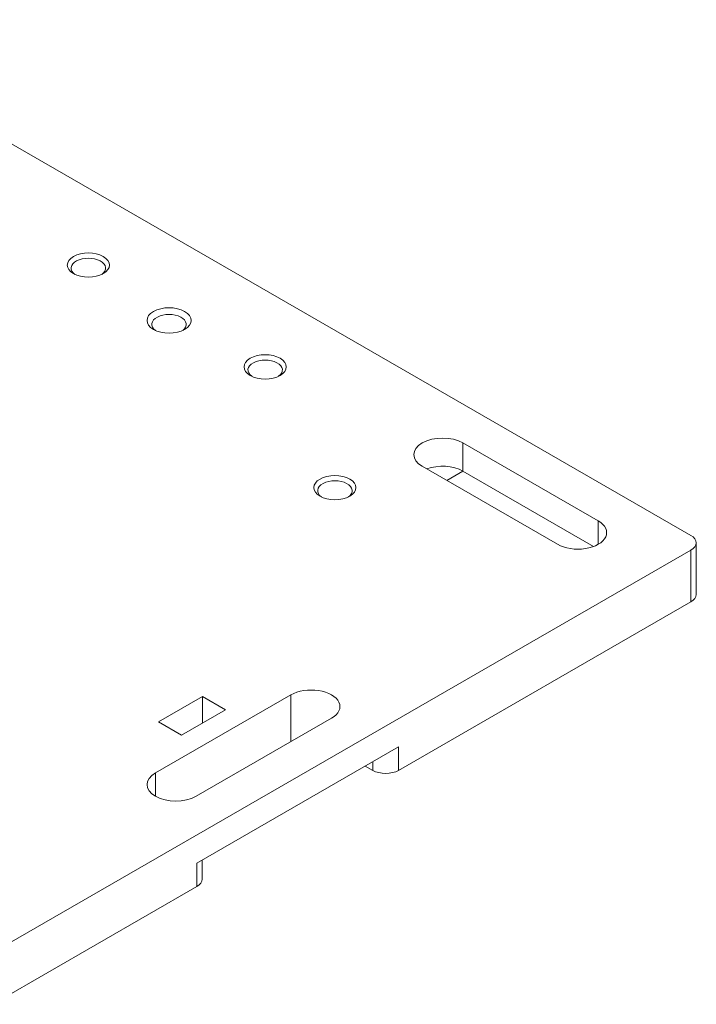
# Model space of a CAD drawing. Header units: millimetres. Extents: x 3163 to 5187, y 223 to 1022.
# Tile 15 of 15: x 4834 to 5187, y 381 to 895. Entities that reach past the tile are written whole.
import ezdxf

# ---------------------------------------------------------------- set-up
doc = ezdxf.new("R2010")
doc.units = ezdxf.units.MM

msp = doc.modelspace()

# ---------------------------------------------------------------- linework, layer by layer
at = {"color": 7, "linetype": 'Continuous', "lineweight": 15, "extrusion": (-5.55112e-17, 0.817547, 0.575862)}
for p, q in [((5184.59, 626.16), (4717.19, 895.32)), ((5065.44, 674.41), (5136.15, 633.69)), ((5065.44, 659.7), (5065.44, 674.41)), ((5114.94, 621.48), (5044.23, 662.2)), ((5065.48, 659.67), (5057.04, 654.81)), ((5065.44, 659.7), (5133.75, 620.36)), ((5136.15, 621.48), (5136.15, 633.69)), ((5187.37, 595.31), (5187.37, 622.29)), ((5184.59, 618.42), (4819.79, 408.35)), ((5184.59, 618.42), (5184.59, 591.44)), ((5031.85, 503.49), (5184.59, 591.44)), ((4904.93, 502.17), (4975.64, 542.89)), ((4906.52, 528.74), (4929.5, 541.97)), ((4929.5, 541.97), (4941.52, 535.05)), ((4929.5, 528.13), (4929.5, 541.97)), ((4975.64, 518.46), (4975.64, 542.89)), ((4941.52, 535.05), (4918.54, 521.82)), ((4996.85, 530.67), (4926.14, 489.95)), ((4918.54, 521.82), (4906.52, 528.74)), ((5031.85, 515.75), (4926.49, 455.08)), ((5031.85, 503.49), (5031.85, 515.75)), ((5018.42, 503.49), (5014.49, 505.75)), ((5018.42, 508.02), (5018.42, 503.49)), ((4904.93, 489.95), (4904.93, 502.17)), ((4926.49, 455.08), (4926.49, 442.82)), ((4929.28, 446.69), (4929.28, 456.68)), ((4819.79, 381.37), (4926.49, 442.82))]:
    msp.add_line(p, q, dxfattribs=at)
at = {"color": 7, "linetype": 'Continuous', "lineweight": 15}
for centre, major_axis in [((4869.87, 767.25), (-11, 0)), ((4912, 738.34), (-11.5, 0)), ((4962.2, 714.08), (-11, 0)), ((4998.62, 651.07), (-11, 0))]:
    msp.add_ellipse(centre, major_axis=major_axis, ratio=0.575862, start_param=-0.785398, end_param=5.497787, dxfattribs=at)
at = {"color": 7, "linetype": 'Continuous', "lineweight": 15, "extrusion": (1.41325e-16, 5.55112e-17, -1)}
msp.add_ellipse((4869.87, 765.62), major_axis=(-9, 0), ratio=0.575862, start_param=-0.675001, end_param=3.816593, dxfattribs=at)
at = {"color": 7, "linetype": 'Continuous', "lineweight": 15, "extrusion": (1.78145e-16, 1.11022e-16, -1)}
msp.add_ellipse((4912, 736.3), major_axis=(-9, 0), ratio=0.575862, start_param=-0.649801, end_param=3.791394, dxfattribs=at)
at = {"color": 7, "linetype": 'Continuous', "lineweight": 15, "extrusion": (1.41325e-16, -1.66533e-16, -1)}
msp.add_ellipse((4962.2, 712.45), major_axis=(-9, 0), ratio=0.575862, start_param=-0.675001, end_param=3.816593, dxfattribs=at)
at = {"color": 7, "linetype": 'Continuous', "lineweight": 15, "extrusion": (1.76568e-16, -3.33067e-16, -1)}
for centre, start_param, end_param in [((5054.83, 668.3), -0.785398, 2.356194), ((5125.54, 627.58), 2.356194, 5.497787), ((4986.24, 536.78), 0.785398, 3.926991), ((4915.53, 496.06), -2.356194, 0.785398)]:
    msp.add_ellipse(centre, major_axis=(-15, 0), ratio=0.575862, start_param=start_param, end_param=end_param, dxfattribs=at)
at = {"color": 7, "linetype": 'Continuous', "lineweight": 15, "extrusion": (6.0701e-17, -1.66533e-16, -1)}
msp.add_ellipse((5054.83, 653.59), major_axis=(-15, 0), ratio=0.575862, start_param=0.991504, end_param=2.356194, dxfattribs=at)
at = {"color": 7, "linetype": 'Continuous', "lineweight": 15, "extrusion": (1.78145e-16, -5.55112e-17, -1)}
msp.add_ellipse((4998.62, 649.43), major_axis=(-9, 0), ratio=0.575862, start_param=-0.675001, end_param=3.816593, dxfattribs=at)
at = {"color": 7, "linetype": 'Continuous', "lineweight": 15, "extrusion": (1.02371e-16, 1.66533e-16, -1)}
for centre, start_param in [((5177.87, 622.29), 2.356194), ((5177.87, 595.31), 3.141593)]:
    msp.add_ellipse(centre, major_axis=(-9.5, 0), ratio=0.575862, start_param=start_param, end_param=3.926991, dxfattribs=at)
at = {"color": 7, "linetype": 'Continuous', "lineweight": 15, "extrusion": (1.79899e-16, -5.55112e-17, -1)}
msp.add_ellipse((5025.13, 507.36), major_axis=(-9.5, 0), ratio=0.575862, start_param=-2.356194, end_param=-0.785398, dxfattribs=at)
at = {"color": 7, "linetype": 'Continuous', "lineweight": 15, "extrusion": (1.97891e-16, -2.22045e-16, -1)}
msp.add_ellipse((4919.78, 446.69), major_axis=(-9.5, 0), ratio=0.575862, start_param=3.141593, end_param=3.926991, dxfattribs=at)

doc.saveas('drawing.dxf')
